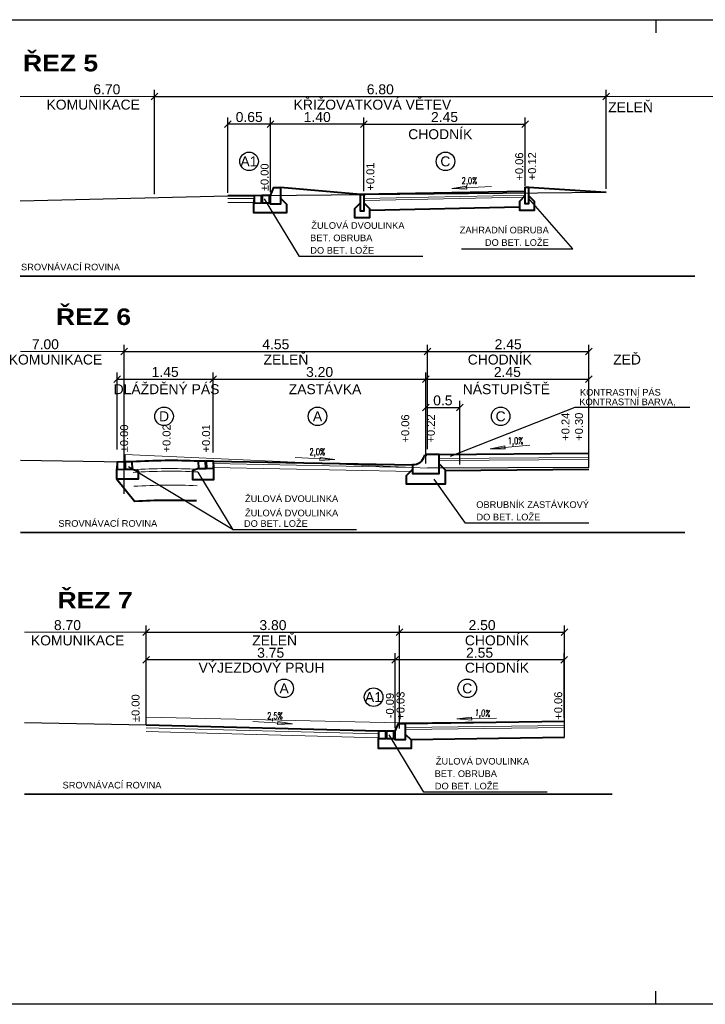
# Model space of a CAD drawing. Extents: x -698823 to -696424, y -1038555 to -1037403.
# Tile 20 of 42: x -697769 to -697758, y -1038248 to -1038233. Entities that reach past the tile are written whole.
import ezdxf
from ezdxf.enums import TextEntityAlignment as Align

# ---------------------------------------------------------------- set-up
doc = ezdxf.new("R2010")
doc.units = 0
for name, color, linetype, lineweight in [('3-řez-kóty návrh', 1, 'Continuous', 25), ('3-řez-kóty stav', 8, 'Continuous', 18), ('3-řez-návrh', 1, 'Continuous', 40), ('3-řez-popis', 7, 'Continuous', 20)]:
    doc.layers.add(name, color=color, linetype=linetype, lineweight=lineweight)
doc.styles.add('arial', font='arial.ttf')
doc.styles.add('arial black', font='txt')
doc.styles.add('TABULKA', font='romans.shx', dxfattribs={"width": 0.7})
doc.dimstyles.new('50', dxfattribs={"dimtxt": 0.15, "dimasz": 0.1, "dimexe": 0.1, "dimexo": 0.2, "dimgap": 0.06, "dimtad": 1, "dimrnd": 0.05, "dimzin": 0, "dimdsep": 46, "dimtxsty": 'arial', "dimblk": 'OBLIQUE', "dimcen": 0.09, "dimadec": 0, "dimazin": 0, "dimtfac": 1, "dimtix": 1, "dimtmove": 0, "dimatfit": 3, "dimldrblk": 'OBLIQUE', "dimfxl": 6, "dimfxlon": 1, "dimtolj": 1, "dimtzin": 0, "dimarcsym": 1})

# ---------------------------------------------------------------- blocks, each defined once
blk = doc.blocks.new('_OBLIQUE')
at = {"color": 0, "linetype": 'ByBlock'}
blk.add_line((-0.5, -0.5), (0.5, 0.5), dxfattribs=at)
blk = doc.blocks.new('*D379')
at = {"layer": '3-řez-kóty stav', "color": 0, "lineweight": -2}
for p, q in [((-697766.658, -1038235.345), (-697766.658, -1038233.769)), ((-697766.658, -1038233.869), (-697759.848, -1038233.869)), ((-697759.848, -1038235.26), (-697759.848, -1038233.769))]:
    blk.add_line(p, q, dxfattribs=at)
at = {"layer": '3-řez-kóty stav', "color": 0, "lineweight": -2, "xscale": 0.1, "yscale": 0.1, "zscale": 0.1, "rotation": 180}
blk.add_blockref('_OBLIQUE', (-697766.658, -1038233.869), dxfattribs=at)
at = {"layer": '3-řez-kóty stav', "color": 0, "lineweight": -2, "xscale": 0.1, "yscale": 0.1, "zscale": 0.1}
blk.add_blockref('_OBLIQUE', (-697759.848, -1038233.869), dxfattribs=at)
at = {"layer": '3-řez-kóty stav', "color": 0, "insert": (-697763.253, -1038233.762), "char_height": 0.15, "attachment_point": 5, "style": 'arial'}
blk.add_mtext('\\A1;6.80', dxfattribs=at)
blk = doc.blocks.new('*D376')
at = {"layer": '3-řez-kóty návrh', "color": 0, "lineweight": -2}
for p, q in [((-697763.502, -1038235.298), (-697763.502, -1038234.186)), ((-697763.502, -1038234.286), (-697761.068, -1038234.286)), ((-697761.068, -1038235.218), (-697761.068, -1038234.186))]:
    blk.add_line(p, q, dxfattribs=at)
at = {"layer": '3-řez-kóty návrh', "color": 0, "lineweight": -2, "xscale": 0.1, "yscale": 0.1, "zscale": 0.1}
for p, rotation in [((-697763.502, -1038234.286), 179.9999999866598), ((-697761.068, -1038234.286), 359.9999999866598)]:
    blk.add_blockref('_OBLIQUE', p, dxfattribs=dict(at, rotation=rotation))
at = {"layer": '3-řez-kóty návrh', "color": 0, "insert": (-697762.285, -1038234.18), "char_height": 0.15, "attachment_point": 5, "rotation": 360, "style": 'arial'}
blk.add_mtext('\\A1;2.45', dxfattribs=at)
blk = doc.blocks.new('*D381')
at = {"layer": '3-řez-kóty návrh', "color": 0, "lineweight": -2}
for p, q in [((-697764.907, -1038235.313), (-697764.907, -1038234.186)), ((-697763.502, -1038234.286), (-697764.907, -1038234.286)), ((-697763.502, -1038235.298), (-697763.502, -1038234.186))]:
    blk.add_line(p, q, dxfattribs=at)
at = {"layer": '3-řez-kóty návrh', "color": 0, "lineweight": -2, "xscale": 0.1, "yscale": 0.1, "zscale": 0.1, "rotation": 180}
blk.add_blockref('_OBLIQUE', (-697764.907, -1038234.286), dxfattribs=at)
at = {"layer": '3-řez-kóty návrh', "color": 0, "lineweight": -2, "xscale": 0.1, "yscale": 0.1, "zscale": 0.1}
blk.add_blockref('_OBLIQUE', (-697763.502, -1038234.286), dxfattribs=at)
at = {"layer": '3-řez-kóty návrh', "color": 0, "insert": (-697764.204, -1038234.18), "char_height": 0.15, "attachment_point": 5, "style": 'arial'}
blk.add_mtext('\\A1;1.40', dxfattribs=at)
blk = doc.blocks.new('*D380')
at = {"layer": '3-řez-kóty návrh', "color": 0, "lineweight": -2}
for p, q in [((-697765.551, -1038235.32), (-697765.551, -1038234.186)), ((-697764.907, -1038234.286), (-697765.551, -1038234.286)), ((-697764.907, -1038235.313), (-697764.907, -1038234.186))]:
    blk.add_line(p, q, dxfattribs=at)
at = {"layer": '3-řez-kóty návrh', "color": 0, "lineweight": -2, "xscale": 0.1, "yscale": 0.1, "zscale": 0.1, "rotation": 180}
blk.add_blockref('_OBLIQUE', (-697765.551, -1038234.286), dxfattribs=at)
at = {"layer": '3-řez-kóty návrh', "color": 0, "lineweight": -2, "xscale": 0.1, "yscale": 0.1, "zscale": 0.1}
blk.add_blockref('_OBLIQUE', (-697764.907, -1038234.286), dxfattribs=at)
at = {"layer": '3-řez-kóty návrh', "color": 0, "insert": (-697765.229, -1038234.18), "char_height": 0.15, "attachment_point": 5, "style": 'arial'}
blk.add_mtext('\\A1;0.65', dxfattribs=at)
blk = doc.blocks.new('*D373')
at = {"layer": '3-řez-kóty návrh', "color": 0, "lineweight": -2}
for p, q in [((-697765.771, -1038239.193), (-697765.771, -1038238.032)), ((-697762.566, -1038239.237), (-697762.566, -1038238.032)), ((-697765.771, -1038238.132), (-697762.566, -1038238.132))]:
    blk.add_line(p, q, dxfattribs=at)
at = {"layer": '3-řez-kóty návrh', "color": 0, "lineweight": -2, "xscale": 0.1, "yscale": 0.1, "zscale": 0.1, "rotation": 180}
blk.add_blockref('_OBLIQUE', (-697765.771, -1038238.132), dxfattribs=at)
at = {"layer": '3-řez-kóty návrh', "color": 0, "lineweight": -2, "xscale": 0.1, "yscale": 0.1, "zscale": 0.1}
blk.add_blockref('_OBLIQUE', (-697762.566, -1038238.132), dxfattribs=at)
at = {"layer": '3-řez-kóty návrh', "color": 0, "insert": (-697764.168, -1038238.025), "char_height": 0.15, "attachment_point": 5, "style": 'arial'}
blk.add_mtext('\\A1;3.20', dxfattribs=at)
blk = doc.blocks.new('*D374')
at = {"layer": '3-řez-kóty návrh', "color": 0, "lineweight": -2}
for p, q in [((-697762.566, -1038239.193), (-697762.566, -1038238.032)), ((-697760.109, -1038239.237), (-697760.109, -1038238.032)), ((-697762.566, -1038238.132), (-697760.109, -1038238.132))]:
    blk.add_line(p, q, dxfattribs=at)
at = {"layer": '3-řez-kóty návrh', "color": 0, "lineweight": -2, "xscale": 0.1, "yscale": 0.1, "zscale": 0.1, "rotation": 180}
blk.add_blockref('_OBLIQUE', (-697762.566, -1038238.132), dxfattribs=at)
at = {"layer": '3-řez-kóty návrh', "color": 0, "lineweight": -2, "xscale": 0.1, "yscale": 0.1, "zscale": 0.1}
blk.add_blockref('_OBLIQUE', (-697760.109, -1038238.132), dxfattribs=at)
at = {"layer": '3-řez-kóty návrh', "color": 0, "insert": (-697761.338, -1038238.025), "char_height": 0.15, "attachment_point": 5, "style": 'arial'}
blk.add_mtext('\\A1;2.45', dxfattribs=at)
blk = doc.blocks.new('*D370')
at = {"layer": '3-řez-kóty návrh', "color": 0, "lineweight": -2}
for p, q in [((-697767.221, -1038239.193), (-697767.221, -1038238.032)), ((-697765.771, -1038239.237), (-697765.771, -1038238.032)), ((-697767.221, -1038238.132), (-697765.771, -1038238.132))]:
    blk.add_line(p, q, dxfattribs=at)
at = {"layer": '3-řez-kóty návrh', "color": 0, "lineweight": -2, "xscale": 0.1, "yscale": 0.1, "zscale": 0.1, "rotation": 180}
blk.add_blockref('_OBLIQUE', (-697767.221, -1038238.132), dxfattribs=at)
at = {"layer": '3-řez-kóty návrh', "color": 0, "lineweight": -2, "xscale": 0.1, "yscale": 0.1, "zscale": 0.1}
blk.add_blockref('_OBLIQUE', (-697765.771, -1038238.132), dxfattribs=at)
at = {"layer": '3-řez-kóty návrh', "color": 0, "insert": (-697766.496, -1038238.025), "char_height": 0.15, "attachment_point": 5, "style": 'arial'}
blk.add_mtext('\\A1;1.45', dxfattribs=at)
blk = doc.blocks.new('*D371')
at = {"layer": '3-řez-kóty stav', "color": 0, "lineweight": -2}
for p, q in [((-697767.113, -1038239.86), (-697767.113, -1038237.614)), ((-697767.113, -1038237.714), (-697762.543, -1038237.714)), ((-697762.543, -1038239.185), (-697762.543, -1038237.614))]:
    blk.add_line(p, q, dxfattribs=at)
at = {"layer": '3-řez-kóty stav', "color": 0, "lineweight": -2, "xscale": 0.1, "yscale": 0.1, "zscale": 0.1, "rotation": 180}
blk.add_blockref('_OBLIQUE', (-697767.113, -1038237.714), dxfattribs=at)
at = {"layer": '3-řez-kóty stav', "color": 0, "lineweight": -2, "xscale": 0.1, "yscale": 0.1, "zscale": 0.1}
blk.add_blockref('_OBLIQUE', (-697762.543, -1038237.714), dxfattribs=at)
at = {"layer": '3-řez-kóty stav', "color": 0, "insert": (-697764.828, -1038237.608), "char_height": 0.15, "attachment_point": 5, "style": 'arial'}
blk.add_mtext('\\A1;4.55', dxfattribs=at)
blk = doc.blocks.new('*D372')
at = {"layer": '3-řez-kóty stav', "color": 0, "lineweight": -2}
for p, q in [((-697762.543, -1038239.187), (-697762.543, -1038237.614)), ((-697762.543, -1038237.714), (-697760.109, -1038237.714)), ((-697760.109, -1038239.187), (-697760.109, -1038237.614))]:
    blk.add_line(p, q, dxfattribs=at)
at = {"layer": '3-řez-kóty stav', "color": 0, "lineweight": -2, "xscale": 0.1, "yscale": 0.1, "zscale": 0.1, "rotation": 180}
blk.add_blockref('_OBLIQUE', (-697762.543, -1038237.714), dxfattribs=at)
at = {"layer": '3-řez-kóty stav', "color": 0, "lineweight": -2, "xscale": 0.1, "yscale": 0.1, "zscale": 0.1}
blk.add_blockref('_OBLIQUE', (-697760.109, -1038237.714), dxfattribs=at)
at = {"layer": '3-řez-kóty stav', "color": 0, "insert": (-697761.326, -1038237.607), "char_height": 0.15, "attachment_point": 5, "style": 'arial'}
blk.add_mtext('\\A1;2.45', dxfattribs=at)
blk = doc.blocks.new('*D377')
at = {"layer": '3-řez-kóty stav', "color": 0, "lineweight": -2}
for p, q in [((-697766.78, -1038243.299), (-697766.78, -1038241.849)), ((-697762.962, -1038243.4), (-697762.962, -1038241.849)), ((-697766.78, -1038241.949), (-697762.962, -1038241.949))]:
    blk.add_line(p, q, dxfattribs=at)
at = {"layer": '3-řez-kóty stav', "color": 0, "lineweight": -2, "xscale": 0.1, "yscale": 0.1, "zscale": 0.1, "rotation": 180}
blk.add_blockref('_OBLIQUE', (-697766.78, -1038241.949), dxfattribs=at)
at = {"layer": '3-řez-kóty stav', "color": 0, "lineweight": -2, "xscale": 0.1, "yscale": 0.1, "zscale": 0.1}
blk.add_blockref('_OBLIQUE', (-697762.962, -1038241.949), dxfattribs=at)
at = {"layer": '3-řez-kóty stav', "color": 0, "insert": (-697764.871, -1038241.843), "char_height": 0.15, "attachment_point": 5, "style": 'arial'}
blk.add_mtext('\\A1;3.80', dxfattribs=at)
blk = doc.blocks.new('*D382')
at = {"layer": '3-řez-kóty návrh', "color": 0, "lineweight": -2}
for p, q in [((-697763.03, -1038243.394), (-697763.03, -1038242.267)), ((-697760.482, -1038243.239), (-697760.482, -1038242.267)), ((-697760.482, -1038242.367), (-697763.03, -1038242.367))]:
    blk.add_line(p, q, dxfattribs=at)
at = {"layer": '3-řez-kóty návrh', "color": 0, "lineweight": -2, "xscale": 0.1, "yscale": 0.1, "zscale": 0.1, "rotation": 180}
blk.add_blockref('_OBLIQUE', (-697763.03, -1038242.367), dxfattribs=at)
at = {"layer": '3-řez-kóty návrh', "color": 0, "lineweight": -2, "xscale": 0.1, "yscale": 0.1, "zscale": 0.1}
blk.add_blockref('_OBLIQUE', (-697760.482, -1038242.367), dxfattribs=at)
at = {"layer": '3-řez-kóty návrh', "color": 0, "insert": (-697761.756, -1038242.26), "char_height": 0.15, "attachment_point": 5, "style": 'arial'}
blk.add_mtext('\\A1;2.55', dxfattribs=at)
blk = doc.blocks.new('*D383')
at = {"layer": '3-řez-kóty návrh', "color": 0, "lineweight": -2}
for p, q in [((-697766.78, -1038243.301), (-697766.78, -1038242.267)), ((-697763.03, -1038243.394), (-697763.03, -1038242.267)), ((-697763.03, -1038242.367), (-697766.78, -1038242.367))]:
    blk.add_line(p, q, dxfattribs=at)
at = {"layer": '3-řez-kóty návrh', "color": 0, "lineweight": -2, "xscale": 0.1, "yscale": 0.1, "zscale": 0.1, "rotation": 180}
blk.add_blockref('_OBLIQUE', (-697766.78, -1038242.367), dxfattribs=at)
at = {"layer": '3-řez-kóty návrh', "color": 0, "lineweight": -2, "xscale": 0.1, "yscale": 0.1, "zscale": 0.1}
blk.add_blockref('_OBLIQUE', (-697763.03, -1038242.367), dxfattribs=at)
at = {"layer": '3-řez-kóty návrh', "color": 0, "insert": (-697764.905, -1038242.26), "char_height": 0.15, "attachment_point": 5, "style": 'arial'}
blk.add_mtext('\\A1;3.75', dxfattribs=at)
blk = doc.blocks.new('*D378')
at = {"layer": '3-řez-kóty stav', "color": 0, "lineweight": -2}
for p, q in [((-697762.962, -1038243.299), (-697762.962, -1038241.849)), ((-697760.477, -1038243.239), (-697760.477, -1038241.849)), ((-697762.962, -1038241.949), (-697760.477, -1038241.949))]:
    blk.add_line(p, q, dxfattribs=at)
at = {"layer": '3-řez-kóty stav', "color": 0, "lineweight": -2, "xscale": 0.1, "yscale": 0.1, "zscale": 0.1, "rotation": 180}
blk.add_blockref('_OBLIQUE', (-697762.962, -1038241.949), dxfattribs=at)
at = {"layer": '3-řez-kóty stav', "color": 0, "lineweight": -2, "xscale": 0.1, "yscale": 0.1, "zscale": 0.1}
blk.add_blockref('_OBLIQUE', (-697760.477, -1038241.949), dxfattribs=at)
at = {"layer": '3-řez-kóty stav', "color": 0, "insert": (-697761.719, -1038241.843), "char_height": 0.15, "attachment_point": 5, "style": 'arial'}
blk.add_mtext('\\A1;2.50', dxfattribs=at)
blk = doc.blocks.new('*D398')
at = {"layer": '3-řez-kóty návrh', "color": 0, "lineweight": -2}
for p, q in [((-697762.566, -1038239.403), (-697762.566, -1038238.461)), ((-697762.053, -1038239.419), (-697762.053, -1038238.461)), ((-697762.566, -1038238.561), (-697762.053, -1038238.561))]:
    blk.add_line(p, q, dxfattribs=at)
at = {"layer": '3-řez-kóty návrh', "color": 0, "lineweight": -2, "xscale": 0.1, "yscale": 0.1, "zscale": 0.1, "rotation": 180}
blk.add_blockref('_OBLIQUE', (-697762.566, -1038238.561), dxfattribs=at)
at = {"layer": '3-řez-kóty návrh', "color": 0, "lineweight": -2, "xscale": 0.1, "yscale": 0.1, "zscale": 0.1}
blk.add_blockref('_OBLIQUE', (-697762.053, -1038238.561), dxfattribs=at)
at = {"layer": '3-řez-kóty návrh', "color": 0, "insert": (-697762.31, -1038238.454), "char_height": 0.15, "attachment_point": 5, "style": 'arial'}
blk.add_mtext('\\A1;0.5', dxfattribs=at)
blk = doc.blocks.new('4A4')
for p, q in [((-210, 297), (-210, 293)), ((-210, 0), (-210, 4))]:
    blk.add_line(p, q)
blk.add_lwpolyline([(-420, 0), (-840, 0), (-840, 297), (0, 297), (0, 0), (-420, 0)])

msp = doc.modelspace()

# ---------------------------------------------------------------- linework, layer by layer
at = {"layer": '3-řez-kóty návrh'}
for p, q in [((-697762.193, -1038239.296), (-697760.318, -1038238.556)), ((-697760.318, -1038238.556), (-697758.586, -1038238.556)), ((-697765.472, -1038240.404), (-697767.048, -1038239.454))]:
    msp.add_line(p, q, dxfattribs=at)
for points in [[(-697762.614, -1038236.283), (-697764.473, -1038236.283), (-697764.997, -1038235.414)], [(-697762.03, -1038236.166), (-697760.353, -1038236.166), (-697761.018, -1038235.401)], [(-697763.613, -1038240.404), (-697765.472, -1038240.404), (-697765.996, -1038239.535)], [(-697760.11, -1038240.306), (-697761.969, -1038240.306), (-697762.44, -1038239.64)], [(-697760.736, -1038244.364), (-697762.596, -1038244.364), (-697763.12, -1038243.495)]]:
    msp.add_lwpolyline(points, dxfattribs=at)
for centre in [(-697765.231, -1038234.848), (-697762.27, -1038234.848), (-697766.512, -1038238.693), (-697764.199, -1038238.693), (-697761.439, -1038238.693), (-697764.702, -1038242.796), (-697763.354, -1038242.928), (-697761.942, -1038242.796)]:
    msp.add_circle(centre, 0.14, dxfattribs=at)
at = {"layer": '3-řez-kóty stav'}
for p, q in [((-697768.68, -1038233.869), (-697766.658, -1038233.869)), ((-697766.658, -1038235.345), (-697766.658, -1038233.769)), ((-697759.848, -1038233.869), (-697757.692, -1038233.869)), ((-697768.676, -1038237.714), (-697767.113, -1038237.714)), ((-697767.113, -1038239.185), (-697767.113, -1038237.614)), ((-697762.543, -1038239.477), (-697767.099, -1038239.267)), ((-697768.614, -1038241.949), (-697766.78, -1038241.949)), ((-697762.959, -1038243.314), (-697766.78, -1038243.229))]:
    msp.add_line(p, q, dxfattribs=at)
at = {"layer": '3-řez-kóty stav', "lineweight": 30}
for p, q in [((-697768.68, -1038235.442), (-697765.551, -1038235.37)), ((-697765.551, -1038235.37), (-697759.848, -1038235.31)), ((-697760.109, -1038239.467), (-697760.109, -1038237.682)), ((-697767.099, -1038239.387), (-697768.676, -1038239.357)), ((-697767.099, -1038239.387), (-697767.099, -1038239.267)), ((-697760.109, -1038239.467), (-697762.544, -1038239.476)), ((-697760.477, -1038243.534), (-697760.477, -1038242.264)), ((-697766.78, -1038243.349), (-697766.78, -1038243.229)), ((-697766.78, -1038243.349), (-697768.614, -1038243.315)), ((-697762.962, -1038243.314), (-697760.474, -1038243.289))]:
    msp.add_line(p, q, dxfattribs=at)
at = {"layer": '3-řez-návrh'}
for p, q in [((-697765.155, -1038235.366), (-697765.551, -1038235.37)), ((-697761.068, -1038235.3), (-697763.552, -1038235.349)), ((-697761.157, -1038235.541), (-697763.413, -1038235.587)), ((-697765.766, -1038239.367), (-697762.766, -1038239.427)), ((-697762.366, -1038239.267), (-697760.109, -1038239.248)), ((-697762.279, -1038239.51), (-697760.111, -1038239.492)), ((-697767.223, -1038239.642), (-697766.952, -1038239.979)), ((-697763.278, -1038243.442), (-697766.78, -1038243.349)), ((-697762.88, -1038243.324), (-697760.477, -1038243.289)), ((-697762.791, -1038243.567), (-697760.477, -1038243.534))]:
    msp.add_line(p, q, dxfattribs=at)
at = {"layer": '3-řez-návrh', "color": 3}
for p, q in [((-697763.552, -1038235.349), (-697764.757, -1038235.243)), ((-697761.018, -1038235.238), (-697759.848, -1038235.31))]:
    msp.add_line(p, q, dxfattribs=at)
at = {"layer": '3-řez-návrh', "color": 30, "lineweight": 20}
for p, q in [((-697761.064, -1038235.36), (-697763.502, -1038235.408)), ((-697765.155, -1038235.406), (-697765.551, -1038235.41)), ((-697765.155, -1038235.466), (-697765.551, -1038235.47)), ((-697761.095, -1038235.39), (-697763.502, -1038235.438)), ((-697762.367, -1038239.331), (-697760.109, -1038239.312)), ((-697762.367, -1038239.361), (-697760.109, -1038239.342)), ((-697765.767, -1038239.467), (-697762.77, -1038239.526)), ((-697765.766, -1038239.407), (-697762.768, -1038239.467)), ((-697763.279, -1038243.482), (-697766.78, -1038243.389)), ((-697762.88, -1038243.388), (-697760.477, -1038243.354)), ((-697762.88, -1038243.418), (-697760.477, -1038243.384)), ((-697763.281, -1038243.542), (-697766.78, -1038243.449))]:
    msp.add_line(p, q, dxfattribs=at)
at = {"layer": '3-řez-návrh'}
for points in [[(-697765.153, -1038235.477), (-697765.043, -1038235.475), (-697765.045, -1038235.365), (-697765.155, -1038235.367)], [(-697765.033, -1038235.475), (-697764.923, -1038235.473), (-697764.925, -1038235.363), (-697765.035, -1038235.365)], [(-697764.907, -1038235.363), (-697764.857, -1038235.243), (-697764.757, -1038235.243), (-697764.757, -1038235.493), (-697764.907, -1038235.493)], [(-697767.219, -1038239.494), (-697767.109, -1038239.492), (-697767.111, -1038239.382), (-697767.221, -1038239.384)], [(-697767.099, -1038239.492), (-697766.989, -1038239.49), (-697766.991, -1038239.38), (-697767.101, -1038239.382)], [(-697765.994, -1038239.481), (-697765.884, -1038239.479), (-697765.886, -1038239.369), (-697765.996, -1038239.371)], [(-697765.874, -1038239.479), (-697765.764, -1038239.477), (-697765.766, -1038239.367), (-697765.876, -1038239.369)], [(-697763.03, -1038243.444), (-697762.98, -1038243.324), (-697762.88, -1038243.324), (-697762.88, -1038243.574), (-697763.03, -1038243.574)], [(-697763.278, -1038243.551), (-697763.168, -1038243.552), (-697763.168, -1038243.442), (-697763.278, -1038243.441)], [(-697763.158, -1038243.552), (-697763.048, -1038243.553), (-697763.048, -1038243.443), (-697763.158, -1038243.442)]]:
    msp.add_lwpolyline(points, close=True, dxfattribs=at)
for points in [[(-697763.552, -1038235.408), (-697763.552, -1038235.348), (-697763.502, -1038235.348), (-697763.502, -1038235.598), (-697763.552, -1038235.598), (-697763.552, -1038235.408)], [(-697761.068, -1038235.363), (-697761.157, -1038235.452), (-697761.157, -1038235.583), (-697760.928, -1038235.583), (-697760.928, -1038235.452), (-697761.018, -1038235.363)], [(-697761.068, -1038235.298), (-697761.068, -1038235.238), (-697761.018, -1038235.238), (-697761.018, -1038235.488), (-697761.068, -1038235.488), (-697761.068, -1038235.298)], [(-697764.757, -1038235.405), (-697764.667, -1038235.494), (-697764.667, -1038235.625), (-697765.157, -1038235.625), (-697765.157, -1038235.505), (-697765.154, -1038235.422)], [(-697763.552, -1038235.473), (-697763.641, -1038235.562), (-697763.641, -1038235.693), (-697763.413, -1038235.693), (-697763.413, -1038235.562), (-697763.502, -1038235.473)], [(-697766.989, -1038239.49), (-697766.901, -1038239.514), (-697766.901, -1038239.642), (-697767.223, -1038239.642), (-697767.223, -1038239.522), (-697767.22, -1038239.439)], [(-697765.994, -1038239.481), (-697766.085, -1038239.517), (-697766.085, -1038239.644), (-697765.763, -1038239.644), (-697765.763, -1038239.524), (-697765.766, -1038239.442)], [(-697762.366, -1038239.412), (-697762.277, -1038239.501), (-697762.277, -1038239.716), (-697762.856, -1038239.716), (-697762.856, -1038239.585), (-697762.766, -1038239.496)], [(-697762.88, -1038243.485), (-697762.79, -1038243.574), (-697762.79, -1038243.705), (-697763.28, -1038243.705), (-697763.28, -1038243.585), (-697763.276, -1038243.503)]]:
    msp.add_lwpolyline(points, dxfattribs=at)
msp.add_lwpolyline([(-697762.596, -1038239.287, -0.370063), (-697762.766, -1038239.427), (-697762.766, -1038239.557), (-697762.366, -1038239.557), (-697762.366, -1038239.267), (-697762.566, -1038239.267), (-697762.566, -1038239.287)], format="xyb", close=True, dxfattribs=at)
for radius in [9.008, 8.408]:
    msp.add_arc((-697766.415, -1038248.369), radius, 87.3355, 93.6638, dxfattribs=at)
at = {"layer": '3-řez-návrh', "color": 30, "lineweight": 20}
for radius in [8.888, 8.848, 8.638]:
    msp.add_arc((-697766.415, -1038248.369), radius, 87.3355, 93.6638, dxfattribs=at)
at = {"layer": '3-řez-popis', "lineweight": 35}
for p, q in [((-697768.68, -1038236.58), (-697758.511, -1038236.58)), ((-697768.676, -1038240.447), (-697758.663, -1038240.447)), ((-697768.614, -1038244.394), (-697759.756, -1038244.394))]:
    msp.add_line(p, q, dxfattribs=at)
at = {"layer": '3-řez-popis', "color": 1}
for points in [[(-697762.175, -1038235.257), (-697761.949, -1038235.268), (-697761.952, -1038235.223), (-697762.175, -1038235.257), (-697761.576, -1038235.226)], [(-697761.596, -1038239.181), (-697761.37, -1038239.183), (-697761.374, -1038239.139), (-697761.596, -1038239.181), (-697760.999, -1038239.127)], [(-697763.937, -1038239.346), (-697764.163, -1038239.357), (-697764.161, -1038239.312), (-697763.937, -1038239.346), (-697764.536, -1038239.315)], [(-697762.101, -1038243.255), (-697761.875, -1038243.275), (-697761.876, -1038243.23), (-697762.101, -1038243.255), (-697761.501, -1038243.248)], [(-697764.575, -1038243.329), (-697764.801, -1038243.34), (-697764.799, -1038243.295), (-697764.575, -1038243.329), (-697765.174, -1038243.298)]]:
    msp.add_lwpolyline(points, dxfattribs=at)

# ---------------------------------------------------------------- block references
at = {"ltscale": 0.1, "xscale": 0.05, "yscale": 0.05, "zscale": 0.05}
msp.add_blockref('4A4', (-697748.602, -1038247.561), dxfattribs=at)
at = {"layer": '3-řez-kóty stav', "xscale": 0.1, "yscale": 0.1, "zscale": 0.1}
for p in [(-697766.658, -1038233.869), (-697767.113, -1038237.714)]:
    msp.add_blockref('_OBLIQUE', p, dxfattribs=at)

# ---------------------------------------------------------------- texts
at = {"layer": '3-řez-kóty návrh', "style": 'arial'}
for s, rotation, p in [('CHODNÍK', 359.9949, (-697762.349, -1038234.513)), ('DLÁŽDĚNÝ PÁS', 0.0051, (-697766.475, -1038238.359)), ('ZASTÁVKA', 0.0051, (-697764.086, -1038238.359)), ('NÁSTUPIŠTĚ', 0.0051, (-697761.353, -1038238.359)), ('VÝJEZDOVÝ PRUH', 0.0051, (-697765.043, -1038242.559)), ('CHODNÍK', 0.0051, (-697761.495, -1038242.559))]:
    msp.add_text(s, height=0.15, rotation=rotation, dxfattribs=at).set_placement(p, align=Align.CENTER)
for s, p in [('A1', (-697765.233, -1038234.848)), ('C', (-697762.272, -1038234.848)), ('A1', (-697763.356, -1038242.928))]:
    msp.add_text(s, height=0.15, rotation=0, dxfattribs=at).set_placement(p, align=Align.MIDDLE_CENTER)
for s, rotation, p in [('ŽULOVÁ DVOULINKA', 0, (-697764.293, -1038235.865)), ('ZAHRADNÍ OBRUBA', 0, (-697762.056, -1038235.934)), ('BET. OBRUBA', 0, (-697764.311, -1038236.052)), ('DO BET. LOŽE', 0, (-697761.676, -1038236.122)), ('DO BET. LOŽE', 0, (-697764.308, -1038236.24)), ('KONTRASTNÍ PÁS ', 360, (-697760.244, -1038238.381)), ('KONTRASTNÍ BARVA, ', 360, (-697760.253, -1038238.525)), ('ŽULOVÁ DVOULINKA', 0, (-697765.292, -1038239.985)), ('OBRUBNÍK ZASTÁVKOVÝ', 0, (-697761.807, -1038240.075)), ('ŽULOVÁ DVOULINKA', 0, (-697765.292, -1038240.201)), ('DO BET. LOŽE', 0, (-697765.308, -1038240.36)), ('DO BET. LOŽE', 0, (-697761.804, -1038240.262)), ('ŽULOVÁ DVOULINKA', 0, (-697762.416, -1038243.945)), ('BET. OBRUBA', 0, (-697762.434, -1038244.133)), ('DO BET. LOŽE', 0, (-697762.431, -1038244.32))]:
    msp.add_text(s, height=0.1, rotation=rotation, dxfattribs=at).set_placement(p)
for s, p in [('D', (-697766.512, -1038238.693)), ('A', (-697764.199, -1038238.693)), ('C', (-697761.439, -1038238.693)), ('A', (-697764.702, -1038242.796)), ('C', (-697761.942, -1038242.796))]:
    msp.add_text(s, height=0.15, dxfattribs=at).set_placement(p, align=Align.MIDDLE_CENTER)
at = {"layer": '3-řez-kóty stav', "style": 'arial'}
for s, p in [('KŘIŽOVATKOVÁ VĚTEV', (-697763.372, -1038234.067)), ('KOMUNIKACE', (-697767.58, -1038234.067)), ('ZELEŇ', (-697759.481, -1038234.107)), ('ZELEŇ', (-697764.675, -1038237.912)), ('CHODNÍK', (-697761.452, -1038237.912)), ('ZEĎ', (-697759.534, -1038237.912)), ('KOMUNIKACE', (-697768.149, -1038237.912)), ('KOMUNIKACE', (-697767.815, -1038242.148)), ('ZELEŇ', (-697764.846, -1038242.148)), ('CHODNÍK', (-697761.495, -1038242.148))]:
    msp.add_text(s, height=0.15, rotation=0.0051, dxfattribs=at).set_placement(p, align=Align.CENTER)
at = {"layer": '3-řez-kóty stav', "char_height": 0.15, "attachment_point": 5, "style": 'arial'}
for s, insert in [('\\A1;6.70', (-697767.375, -1038233.762)), ('\\A1;7.00', (-697768.301, -1038237.607)), ('\\A1;8.70', (-697767.968, -1038241.843))]:
    msp.add_mtext(s, dxfattribs=dict(at, insert=insert))
at = {"layer": '3-řez-popis', "style": 'arial black'}
for s, p in [('ŘEZ 5', (-697768.639, -1038233.491)), ('ŘEZ 6', (-697768.142, -1038237.316)), ('ŘEZ 7', (-697768.118, -1038241.591))]:
    msp.add_text(s, height=0.25, dxfattribs=at).set_placement(p)
at = {"layer": '3-řez-popis', "color": 1, "style": 'arial'}
for s, p in [('+0.06', (-697761.099, -1038234.926)), ('+0.12', (-697760.905, -1038234.922)), ('%%P0.00', (-697764.937, -1038235.088)), ('+0.01', (-697763.343, -1038235.078)), ('+0.06', (-697762.817, -1038238.876)), ('+0.22', (-697762.431, -1038238.876)), ('+0.24', (-697760.402, -1038238.85)), ('+0.30', (-697760.199, -1038238.85)), ('%%P0.00', (-697767.054, -1038239.026)), ('+0.02', (-697766.415, -1038239.026)), ('+0.01', (-697765.819, -1038239.026)), ('%%P0.00', (-697766.882, -1038243.095)), ('-0.09', (-697763.048, -1038243.055)), ('+0.03', (-697762.888, -1038243.057)), ('+0.06', (-697760.511, -1038243.057))]:
    msp.add_text(s, height=0.12, rotation=90, dxfattribs=at).set_placement(p, align=Align.CENTER)
at = {"layer": '3-řez-popis', "color": 1, "style": 'TABULKA', "width": 0.7}
for s, rotation, p in [('2,0%%%', 360, (-697761.91, -1038235.139)), ('1,0%%%', 0, (-697761.215, -1038239.065)), ('2,0%%%', 0, (-697764.203, -1038239.228)), ('2,5%%%', 0, (-697764.841, -1038243.211)), ('1,0%%%', 355.488, (-697761.711, -1038243.169))]:
    msp.add_text(s, height=0.1, rotation=rotation, dxfattribs=at).set_placement(p, align=Align.MIDDLE_CENTER)
at = {"layer": '3-řez-popis', "ltscale": 0.1, "style": 'arial'}
for p in [(-697767.884, -1038236.442), (-697767.321, -1038240.309), (-697767.258, -1038244.256)]:
    msp.add_text('SROVNÁVACÍ ROVINA  ', height=0.1, rotation=360, dxfattribs=at).set_placement(p, align=Align.MIDDLE_CENTER)

# ---------------------------------------------------------------- dimensions: what is measured, and where the dimension line sits
at = {"layer": '3-řez-kóty návrh'}
for base, p1, p2, override, picture, middle in [((-697765.551, -1038234.286), (-697764.907, -1038235.363), (-697765.551, -1038235.37), {"dimexo": 0.05, "dimgap": 0.03}, '*D380', (-697765.229, -1038234.18)), ((-697764.9067, -1038234.2863), (-697763.5018, -1038235.3482), (-697764.9067, -1038235.363), {"dimexo": 0.05, "dimgap": 0.03}, '*D381', (-697764.2043, -1038234.1797)), ((-697765.771, -1038238.132), (-697767.221, -1038239.243), (-697765.771, -1038239.287), {"dimexo": 0.05, "dimgap": 0.03}, '*D370', (-697766.496, -1038238.025)), ((-697762.5664, -1038238.1315), (-697765.7706, -1038239.2433), (-697762.5664, -1038239.2865), {"dimexo": 0.05, "dimgap": 0.03}, '*D373', (-697764.1685, -1038238.0249)), ((-697760.109, -1038238.132), (-697762.566, -1038239.243), (-697760.109, -1038239.287), {"dimexo": 0.05, "dimgap": 0.03}, '*D374', (-697761.338, -1038238.025)), ((-697762.053, -1038238.561), (-697762.566, -1038239.453), (-697762.053, -1038239.469), {"dimexo": 0.05, "dimgap": 0.03, "dimdec": 1}, '*D398', (-697762.31, -1038238.454)), ((-697766.78, -1038242.367), (-697763.03, -1038243.444), (-697766.78, -1038243.351), {"dimexo": 0.05, "dimgap": 0.03}, '*D383', (-697764.905, -1038242.26)), ((-697763.03, -1038242.367), (-697760.482, -1038243.289), (-697763.03, -1038243.444), {"dimexo": 0.05, "dimgap": 0.03}, '*D382', (-697761.756, -1038242.26))]:
    dim = msp.add_linear_dim(base=base, p1=p1, p2=p2, dimstyle='50', override=override, dxfattribs=at)
    dim.commit()
    dim.dimension.update_dxf_attribs({"geometry": picture, "text_midpoint": middle})
dim = msp.add_linear_dim(base=(-697761.068, -1038234.286), p1=(-697763.502, -1038235.348), p2=(-697761.068, -1038235.268), angle=180, dimstyle='50', override={"dimexo": 0.05, "dimgap": 0.03}, dxfattribs=at)
dim.commit()
dim.dimension.update_dxf_attribs({"geometry": '*D376', "text_midpoint": (-697762.285, -1038234.18)})
at = {"layer": '3-řez-kóty stav'}
for base, p1, p2, picture, middle in [((-697759.848, -1038233.869), (-697766.658, -1038235.395), (-697759.848, -1038235.31), '*D379', (-697763.253, -1038233.762)), ((-697762.543, -1038237.714), (-697767.113, -1038239.91), (-697762.543, -1038239.235), '*D371', (-697764.828, -1038237.608)), ((-697760.109, -1038237.714), (-697762.543, -1038239.237), (-697760.109, -1038239.237), '*D372', (-697761.326, -1038237.607)), ((-697762.962, -1038241.949), (-697766.78, -1038243.349), (-697762.962, -1038243.45), '*D377', (-697764.871, -1038241.843)), ((-697760.4767, -1038241.9493), (-697762.9616, -1038243.3488), (-697760.4767, -1038243.2892), '*D378', (-697761.7192, -1038241.8427))]:
    dim = msp.add_linear_dim(base=base, p1=p1, p2=p2, dimstyle='50', override={"dimexo": 0.05, "dimgap": 0.03}, dxfattribs=at)
    dim.commit()
    dim.dimension.update_dxf_attribs({"geometry": picture, "text_midpoint": middle})

doc.saveas('drawing.dxf')
